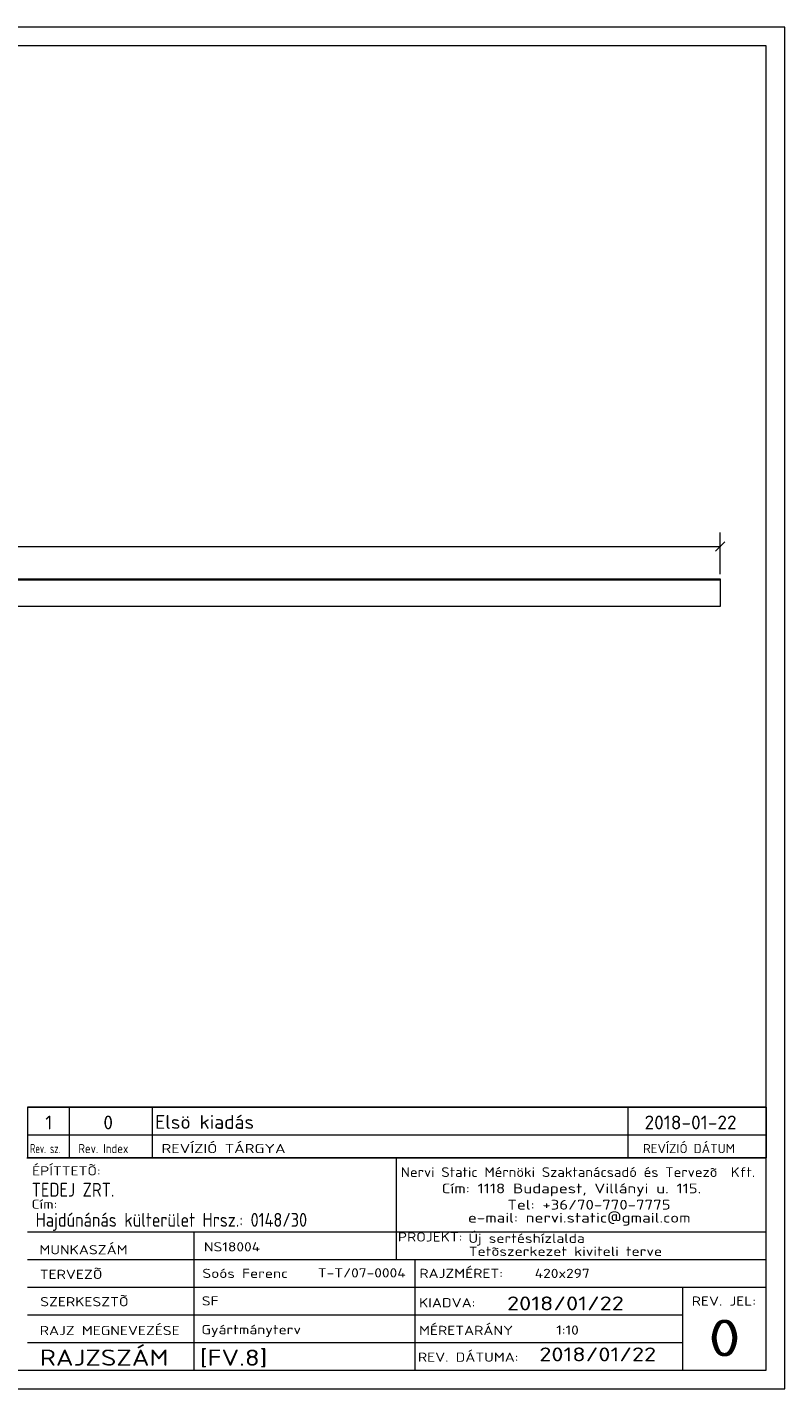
# Model space of a CAD drawing. Header units: millimetres. Extents: x 1 to 419, y 1 to 296.
# Tile 2 of 2: x 255 to 419, y 1 to 296. Entities that reach past the tile are written whole.
import ezdxf

# ---------------------------------------------------------------- set-up
doc = ezdxf.new("R2010")
doc.units = ezdxf.units.MM
doc.header["$LTSCALE"] = 0.6
doc.linetypes.add('XKITLINE00', pattern=[0])
for name, color, linetype, lineweight in [('DrawingSheet', 5, 'Continuous', 0), ('OtherObjectType', 1, 'Continuous', 0), ('Part', 2, 'Continuous', 0), ('Z-DIMENSIONS', 1, 'Continuous', 0)]:
    doc.layers.add(name, color=color, linetype=linetype, lineweight=lineweight)
doc.styles.add('ISOCPEUR', font='ISOCPEUR.TTF')

msp = doc.modelspace()

# ---------------------------------------------------------------- linework, layer by layer
at = {"layer": 'DrawingSheet', "color": 2, "linetype": 'XKITLINE00', "lineweight": 0}
for p, q in [((419, 296), (1, 296)), ((419, 1), (419, 296)), ((1, 1), (419, 1))]:
    msp.add_line(p, q, dxfattribs=at)
at = {"layer": 'DrawingSheet', "color": 3, "linetype": 'XKITLINE00', "lineweight": 0}
for p, q in [((415, 292), (5, 292)), ((415, 5), (415, 292)), ((5, 5), (415, 5))]:
    msp.add_line(p, q, dxfattribs=at)
at = {"layer": 'OtherObjectType', "color": 7, "linetype": 'XKITLINE00', "lineweight": 0}
for p, q in [((255, 62.05), (415, 62.05)), ((255, 62.05), (255, 56.05)), ((264, 62.05), (264, 56.05)), ((282, 62.05), (282, 56.05)), ((385, 62.05), (385, 56.05)), ((415, 62.05), (415, 56.05)), ((255, 56.05), (255, 51.05)), ((255, 56.05), (415, 56.05)), ((264, 56.05), (264, 51.05)), ((282, 56.05), (282, 51.05)), ((385, 56.05), (385, 51.05)), ((415, 56.05), (415, 51.05)), ((254.84, 51.05), (415, 51.05)), ((415, 51.05), (255, 51.05)), ((334.84, 51), (334.84, 35)), ((414.98, 5), (415, 51.05)), ((254.98, 35), (414.98, 35)), ((290.98, 35), (290.98, 5)), ((334.84, 35), (334.84, 29)), ((254.98, 29), (338.84, 29)), ((338.84, 29), (338.84, 5)), ((338.84, 29), (414.84, 29)), ((254.98, 23), (414.98, 23)), ((396.84, 23), (396.84, 5)), ((254.98, 17), (396.84, 17)), ((254.98, 11), (396.98, 11)), ((254.98, 5), (414.98, 5))]:
    msp.add_line(p, q, dxfattribs=at)
at = {"layer": 'OtherObjectType', "color": 1, "linetype": 'XKITLINE00', "lineweight": 0}
for p, q in [((415, 62.05), (255, 62.05)), ((255, 56.05), (415, 56.05))]:
    msp.add_line(p, q, dxfattribs=at)
at = {"layer": 'Part', "color": 2, "linetype": 'XKITLINE00', "lineweight": 0}
for p, q in [((203, 176.5), (405, 176.5)), ((405, 176.2), (203, 176.2)), ((405, 176.5), (405, 170.5)), ((405, 170.5), (203, 170.5))]:
    msp.add_line(p, q, dxfattribs=at)
at = {"layer": 'Z-DIMENSIONS', "color": 7, "linetype": 'XKITLINE00', "lineweight": 0}
for p, q in [((405, 177.5), (405, 186.55)), ((8, 183.5), (405, 183.5)), ((405.99, 184.49), (404.01, 182.51))]:
    msp.add_line(p, q, dxfattribs=at)
at = {"layer": 'Z-DIMENSIONS', "color": 3}
msp.add_point((405, 183.5), dxfattribs=at)

# ---------------------------------------------------------------- texts
at = {"layer": 'OtherObjectType', "color": 7, "style": 'ISOCPEUR'}
for s, height, width, p in [('1', 3, 1.017001, (258.82, 57.2)), ('0', 3, 1.017001, (271.4, 57.2)), ('Elsö kiadás', 3, 1.017001, (282.63, 57.31)), ('2018-01-22', 3, 1.017001, (388.62, 57.2)), ('Rev. sz.', 2, 0.68, (255.54, 52.05)), ('Rev. Index', 2, 0.85, (266, 52.05)), ('REVÍZIÓ TÁRGYA', 2, 1.275, (284, 52.05)), ('REVÍZIÓ DÁTUM', 2, 1.02, (388.28, 52.05)), ('ÉPÍTTETÕ:', 2, 1.211571, (255.96, 47.22)), ('Nervi Static Mérnöki\xa0Szaktanácsadó\xa0és\xa0Tervezõ  Kft.', 2.1176, 1.08375, (335.84, 46.88)), ('TEDEJ ZRT.', 3, 0.85, (255.87, 42.62)), ('Cím:\xa01118 Budapest, Villányi u. 115.', 2.1176, 1.250101, (344.68, 43.35)), ('Cím:', 2, 1.211571, (255.84, 40)), ('Tel:\xa0+36/70-770-7775', 2.1176, 1.250101, (358.91, 39.82)), ('Hajdúnánás külterület Hrsz.: 0148/30', 3, 0.85, (256.73, 36.1)), ('e-mail:\xa0nervi.static@gmail.com', 2.1176, 1.250101, (350.38, 37)), ('MUNKASZÁM', 2, 1.211571, (257.55, 30.12)), ('NS18004', 2, 1.211571, (293.17, 30.76)), ('PROJEKT:', 2, 1.211571, (335.18, 32.9)), ('Új sertéshízlalda', 2, 1.211571, (350.47, 32.6)), ('Tetõszerkezet kiviteli terve', 2, 1.211571, (350.54, 29.78)), ('TERVEZÕ', 2, 1.211571, (257.63, 24.79)), ('Soós Ferenc', 2, 1.211571, (292.84, 25)), ('T-T/07-0004', 2, 1.211571, (317.86, 25.11)), ('RAJZMÉRET:', 2, 1.211571, (339.84, 25)), ('420x297', 2, 1.211571, (364.84, 25)), ('SZERKESZTÕ', 2, 1.211571, (257.72, 18.87)), ('SF', 2, 1.211571, (292.72, 19.04)), ('2018/01/22', 3, 1.275, (358.84, 18)), ('REV. JEL:', 2, 1.211571, (398.84, 19)), ('KIADVA:', 2, 1.211571, (339.78, 18.64)), ('RAJZ MEGNEVEZÉSE', 2, 1.211571, (257.62, 12.62)), ('Gyártmányterv', 2, 1.211571, (292.65, 12.82)), ('MÉRETARÁNY', 2, 1.211571, (339.78, 12.65)), ('1:10', 2, 1.211571, (369.51, 12.72)), ('0', 8, 1.275, (402.45, 8)), ('RAJZSZÁM', 3.5, 1.211571, (257.62, 6)), ('[FV.8]', 3.5, 1.211571, (292.3, 5.99)), ('REV. DÁTUMA:', 2, 1.211571, (339.53, 6.85)), ('2018/01/22', 3, 1.275, (365.83, 6.95))]:
    msp.add_text(s, height=height, dxfattribs=dict(at, width=width)).set_placement(p)

doc.saveas('drawing.dxf')
